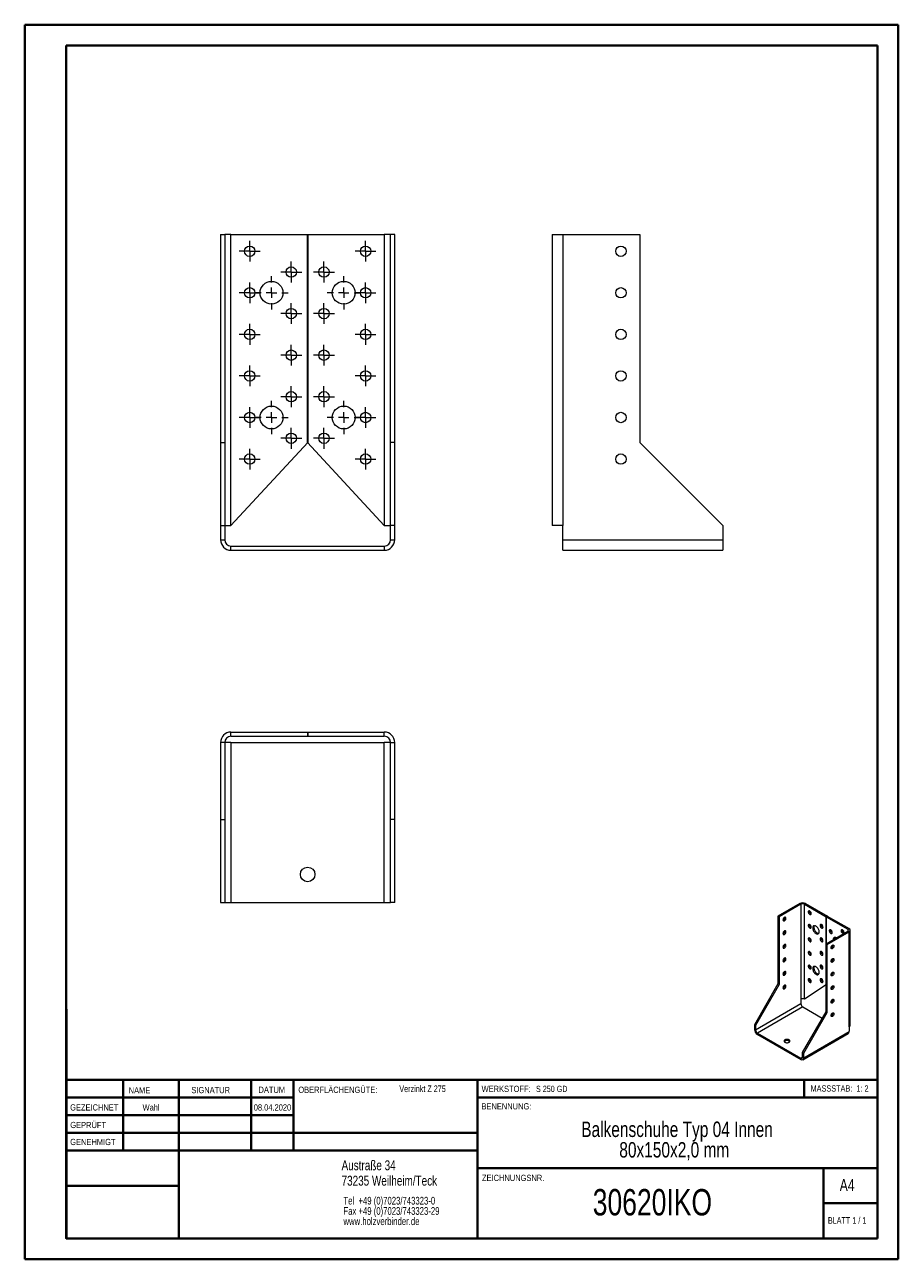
# Model space of a CAD drawing. Header units: millimetres. Extents: x 0 to 210, y 0 to 297.
import ezdxf

# ---------------------------------------------------------------- set-up
doc = ezdxf.new("R2010")
doc.units = ezdxf.units.MM
doc.styles.add('SLDTEXTSTYLE0', font='TXT', dxfattribs={"width": 0.75})
doc.styles.add('SLDTEXTSTYLE1', font='TXT', dxfattribs={"width": 0.681818})
doc.styles.add('SLDTEXTSTYLE2', font='TXT', dxfattribs={"width": 0.7})
doc.styles.add('SLDTEXTSTYLE3', font='TXT', dxfattribs={"width": 0.6875})

# ---------------------------------------------------------------- blocks, each defined once
blk = doc.blocks.new('SW_NOTE_0')
at = {"color": 0, "linetype": 'Continuous', "lineweight": 0, "char_height": 1.8521, "attachment_point": 1, "style": 'SLDTEXTSTYLE0'}
for s, insert in [('Tel  +49 (0)7023/743323-0', (0, 2.39)), ('Fax +49 (0)7023/743323-29', (0, -0.08)), ('www.holzverbinder.de', (0, -2.55))]:
    blk.add_mtext(s, dxfattribs=dict(at, insert=insert))
blk = doc.blocks.new('SW_NOTE_1')
at = {"color": 0, "linetype": 'Continuous', "lineweight": 0, "char_height": 3.7042, "attachment_point": 2, "style": 'SLDTEXTSTYLE0'}
for s, insert in [('Balkenschuhe Typ 04 Innen', (31.95, 4.77)), ('80x150x2,0 mm', (31.29, -0.16))]:
    blk.add_mtext(s, dxfattribs=dict(at, insert=insert))
blk = doc.blocks.new('SW_CENTERMARKSYMBOL_0')
at = {"color": 0, "linetype": 'Continuous', "lineweight": 0}
for p, q in [((-1.25, 0), (-2.5, 0)), ((0, 0), (-1.25, 0)), ((0, 1.25), (0, 2.5)), ((0, 0), (0, 1.25)), ((0, 0), (0, -1.25)), ((0, 0), (1.25, 0)), ((1.25, 0), (2.5, 0)), ((0, -1.25), (0, -2.5))]:
    blk.add_line(p, q, dxfattribs=at)
blk = doc.blocks.new('SW_CENTERMARKSYMBOL_1')
at = {"color": 0, "linetype": 'Continuous', "lineweight": 0}
for p, q in [((-1.25, 0), (-2.5, 0)), ((0, 0), (-1.25, 0)), ((0, 1.25), (0, 2.5)), ((0, 0), (0, 1.25)), ((0, 0), (0, -1.25)), ((0, 0), (1.25, 0)), ((1.25, 0), (2.5, 0)), ((0, -1.25), (0, -2.5))]:
    blk.add_line(p, q, dxfattribs=at)
blk = doc.blocks.new('SW_CENTERMARKSYMBOL_2')
at = {"color": 0, "linetype": 'Continuous', "lineweight": 0}
for p, q in [((-1.25, 0), (-2.5, 0)), ((0, 0), (-1.25, 0)), ((0, 1.25), (0, 2.5)), ((0, 0), (0, 1.25)), ((0, 0), (0, -1.25)), ((0, 0), (1.25, 0)), ((1.25, 0), (2.5, 0)), ((0, -1.25), (0, -2.5))]:
    blk.add_line(p, q, dxfattribs=at)
blk = doc.blocks.new('SW_CENTERMARKSYMBOL_3')
at = {"color": 0, "linetype": 'Continuous', "lineweight": 0}
for p, q in [((-1.25, 0), (-2.5, 0)), ((0, 0), (-1.25, 0)), ((0, 1.25), (0, 2.5)), ((0, 0), (0, 1.25)), ((0, 0), (0, -1.25)), ((0, 0), (1.25, 0)), ((1.25, 0), (2.5, 0)), ((0, -1.25), (0, -2.5))]:
    blk.add_line(p, q, dxfattribs=at)
blk = doc.blocks.new('SW_CENTERMARKSYMBOL_4')
at = {"color": 0, "linetype": 'Continuous', "lineweight": 0}
for p, q in [((-1.25, 0), (-2.5, 0)), ((0, 0), (-1.25, 0)), ((0, 1.25), (0, 2.5)), ((0, 0), (0, 1.25)), ((0, 0), (0, -1.25)), ((0, 0), (1.25, 0)), ((1.25, 0), (2.5, 0)), ((0, -1.25), (0, -2.5))]:
    blk.add_line(p, q, dxfattribs=at)
blk = doc.blocks.new('SW_CENTERMARKSYMBOL_5')
at = {"color": 0, "linetype": 'Continuous', "lineweight": 0}
for p, q in [((-1.25, 0), (-2.5, 0)), ((0, 0), (-1.25, 0)), ((0, 1.25), (0, 2.5)), ((0, 0), (0, 1.25)), ((0, 0), (0, -1.25)), ((0, 0), (1.25, 0)), ((1.25, 0), (2.5, 0)), ((0, -1.25), (0, -2.5))]:
    blk.add_line(p, q, dxfattribs=at)
blk = doc.blocks.new('SW_CENTERMARKSYMBOL_6')
at = {"color": 0, "linetype": 'Continuous', "lineweight": 0}
for p, q in [((-1.25, 0), (-2.5, 0)), ((0, 0), (-1.25, 0)), ((0, 1.25), (0, 2.5)), ((0, 0), (0, 1.25)), ((0, 0), (0, -1.25)), ((0, 0), (1.25, 0)), ((1.25, 0), (2.5, 0)), ((0, -1.25), (0, -2.5))]:
    blk.add_line(p, q, dxfattribs=at)
blk = doc.blocks.new('SW_CENTERMARKSYMBOL_7')
at = {"color": 0, "linetype": 'Continuous', "lineweight": 0}
for p, q in [((-1.25, 0), (-2.5, 0)), ((0, 0), (-1.25, 0)), ((0, 1.25), (0, 2.5)), ((0, 0), (0, 1.25)), ((0, 0), (0, -1.25)), ((0, 0), (1.25, 0)), ((1.25, 0), (2.5, 0)), ((0, -1.25), (0, -2.5))]:
    blk.add_line(p, q, dxfattribs=at)
blk = doc.blocks.new('SW_CENTERMARKSYMBOL_8')
at = {"color": 0, "linetype": 'Continuous', "lineweight": 0}
for p, q in [((-1.25, 0), (-2.5, 0)), ((0, 0), (-1.25, 0)), ((0, 1.25), (0, 2.5)), ((0, 0), (0, 1.25)), ((0, 0), (0, -1.25)), ((0, 0), (1.25, 0)), ((1.25, 0), (2.5, 0)), ((0, -1.25), (0, -2.5))]:
    blk.add_line(p, q, dxfattribs=at)
blk = doc.blocks.new('SW_CENTERMARKSYMBOL_9')
at = {"color": 0, "linetype": 'Continuous', "lineweight": 0}
for p, q in [((-1.25, 0), (-2.5, 0)), ((0, 0), (-1.25, 0)), ((0, 1.25), (0, 2.5)), ((0, 0), (0, 1.25)), ((0, 0), (0, -1.25)), ((0, 0), (1.25, 0)), ((1.25, 0), (2.5, 0)), ((0, -1.25), (0, -2.5))]:
    blk.add_line(p, q, dxfattribs=at)
blk = doc.blocks.new('SW_CENTERMARKSYMBOL_10')
at = {"color": 0, "linetype": 'Continuous', "lineweight": 0}
for p, q in [((-1.25, 0), (-2.5, 0)), ((0, 0), (-1.25, 0)), ((0, 1.25), (0, 2.5)), ((0, 0), (0, 1.25)), ((0, 0), (0, -1.25)), ((0, 0), (1.25, 0)), ((1.25, 0), (2.5, 0)), ((0, -1.25), (0, -2.5))]:
    blk.add_line(p, q, dxfattribs=at)
blk = doc.blocks.new('SW_CENTERMARKSYMBOL_11')
at = {"color": 0, "linetype": 'Continuous', "lineweight": 0}
for p, q in [((0, 2.5), (0, 4)), ((-2.5, 0), (-4, 0)), ((0, 0), (-1.25, 0)), ((0, 0), (0, 1.25)), ((0, 0), (0, -1.25)), ((0, 0), (1.25, 0)), ((2.5, 0), (4, 0)), ((0, -2.5), (0, -4))]:
    blk.add_line(p, q, dxfattribs=at)
blk = doc.blocks.new('SW_CENTERMARKSYMBOL_12')
at = {"color": 0, "linetype": 'Continuous', "lineweight": 0}
for p, q in [((0, 2.5), (0, 4)), ((-2.5, 0), (-4, 0)), ((0, 0), (-1.25, 0)), ((0, 0), (0, 1.25)), ((0, 0), (0, -1.25)), ((0, 0), (1.25, 0)), ((2.5, 0), (4, 0)), ((0, -2.5), (0, -4))]:
    blk.add_line(p, q, dxfattribs=at)
blk = doc.blocks.new('SW_CENTERMARKSYMBOL_13')
at = {"color": 0, "linetype": 'Continuous', "lineweight": 0}
for p, q in [((-1.25, 0), (-2.5, 0)), ((0, 0), (-1.25, 0)), ((0, 1.25), (0, 2.5)), ((0, 0), (0, 1.25)), ((0, 0), (0, -1.25)), ((0, 0), (1.25, 0)), ((1.25, 0), (2.5, 0)), ((0, -1.25), (0, -2.5))]:
    blk.add_line(p, q, dxfattribs=at)
blk = doc.blocks.new('SW_CENTERMARKSYMBOL_14')
at = {"color": 0, "linetype": 'Continuous', "lineweight": 0}
for p, q in [((-1.25, 0), (-2.5, 0)), ((0, 0), (-1.25, 0)), ((0, 1.25), (0, 2.5)), ((0, 0), (0, 1.25)), ((0, 0), (0, -1.25)), ((0, 0), (1.25, 0)), ((1.25, 0), (2.5, 0)), ((0, -1.25), (0, -2.5))]:
    blk.add_line(p, q, dxfattribs=at)
blk = doc.blocks.new('SW_CENTERMARKSYMBOL_15')
at = {"color": 0, "linetype": 'Continuous', "lineweight": 0}
for p, q in [((-1.25, 0), (-2.5, 0)), ((0, 0), (-1.25, 0)), ((0, 1.25), (0, 2.5)), ((0, 0), (0, 1.25)), ((0, 0), (0, -1.25)), ((0, 0), (1.25, 0)), ((1.25, 0), (2.5, 0)), ((0, -1.25), (0, -2.5))]:
    blk.add_line(p, q, dxfattribs=at)
blk = doc.blocks.new('SW_CENTERMARKSYMBOL_16')
at = {"color": 0, "linetype": 'Continuous', "lineweight": 0}
for p, q in [((-1.25, 0), (-2.5, 0)), ((0, 0), (-1.25, 0)), ((0, 1.25), (0, 2.5)), ((0, 0), (0, 1.25)), ((0, 0), (0, -1.25)), ((0, 0), (1.25, 0)), ((1.25, 0), (2.5, 0)), ((0, -1.25), (0, -2.5))]:
    blk.add_line(p, q, dxfattribs=at)
blk = doc.blocks.new('SW_CENTERMARKSYMBOL_17')
at = {"color": 0, "linetype": 'Continuous', "lineweight": 0}
for p, q in [((-1.25, 0), (-2.5, 0)), ((0, 0), (-1.25, 0)), ((0, 1.25), (0, 2.5)), ((0, 0), (0, 1.25)), ((0, 0), (0, -1.25)), ((0, 0), (1.25, 0)), ((1.25, 0), (2.5, 0)), ((0, -1.25), (0, -2.5))]:
    blk.add_line(p, q, dxfattribs=at)
blk = doc.blocks.new('SW_CENTERMARKSYMBOL_18')
at = {"color": 0, "linetype": 'Continuous', "lineweight": 0}
for p, q in [((-1.25, 0), (-2.5, 0)), ((0, 0), (-1.25, 0)), ((0, 1.25), (0, 2.5)), ((0, 0), (0, 1.25)), ((0, 0), (0, -1.25)), ((0, 0), (1.25, 0)), ((1.25, 0), (2.5, 0)), ((0, -1.25), (0, -2.5))]:
    blk.add_line(p, q, dxfattribs=at)
blk = doc.blocks.new('SW_CENTERMARKSYMBOL_19')
at = {"color": 0, "linetype": 'Continuous', "lineweight": 0}
for p, q in [((-1.25, 0), (-2.5, 0)), ((0, 0), (-1.25, 0)), ((0, 1.25), (0, 2.5)), ((0, 0), (0, 1.25)), ((0, 0), (0, -1.25)), ((0, 0), (1.25, 0)), ((1.25, 0), (2.5, 0)), ((0, -1.25), (0, -2.5))]:
    blk.add_line(p, q, dxfattribs=at)
blk = doc.blocks.new('SW_CENTERMARKSYMBOL_20')
at = {"color": 0, "linetype": 'Continuous', "lineweight": 0}
for p, q in [((-1.25, 0), (-2.5, 0)), ((0, 0), (-1.25, 0)), ((0, 1.25), (0, 2.5)), ((0, 0), (0, 1.25)), ((0, 0), (0, -1.25)), ((0, 0), (1.25, 0)), ((1.25, 0), (2.5, 0)), ((0, -1.25), (0, -2.5))]:
    blk.add_line(p, q, dxfattribs=at)
blk = doc.blocks.new('SW_CENTERMARKSYMBOL_21')
at = {"color": 0, "linetype": 'Continuous', "lineweight": 0}
for p, q in [((-1.25, 0), (-2.5, 0)), ((0, 0), (-1.25, 0)), ((0, 1.25), (0, 2.5)), ((0, 0), (0, 1.25)), ((0, 0), (0, -1.25)), ((0, 0), (1.25, 0)), ((1.25, 0), (2.5, 0)), ((0, -1.25), (0, -2.5))]:
    blk.add_line(p, q, dxfattribs=at)
blk = doc.blocks.new('SW_CENTERMARKSYMBOL_22')
at = {"color": 0, "linetype": 'Continuous', "lineweight": 0}
for p, q in [((-1.25, 0), (-2.5, 0)), ((0, 0), (-1.25, 0)), ((0, 1.25), (0, 2.5)), ((0, 0), (0, 1.25)), ((0, 0), (0, -1.25)), ((0, 0), (1.25, 0)), ((1.25, 0), (2.5, 0)), ((0, -1.25), (0, -2.5))]:
    blk.add_line(p, q, dxfattribs=at)
blk = doc.blocks.new('SW_CENTERMARKSYMBOL_23')
at = {"color": 0, "linetype": 'Continuous', "lineweight": 0}
for p, q in [((-1.25, 0), (-2.5, 0)), ((0, 0), (-1.25, 0)), ((0, 1.25), (0, 2.5)), ((0, 0), (0, 1.25)), ((0, 0), (0, -1.25)), ((0, 0), (1.25, 0)), ((1.25, 0), (2.5, 0)), ((0, -1.25), (0, -2.5))]:
    blk.add_line(p, q, dxfattribs=at)
blk = doc.blocks.new('SW_CENTERMARKSYMBOL_24')
at = {"color": 0, "linetype": 'Continuous', "lineweight": 0}
for p, q in [((0, 2.5), (0, 4)), ((-2.5, 0), (-4, 0)), ((0, 0), (-1.25, 0)), ((0, 0), (0, 1.25)), ((0, 0), (0, -1.25)), ((0, 0), (1.25, 0)), ((2.5, 0), (4, 0)), ((0, -2.5), (0, -4))]:
    blk.add_line(p, q, dxfattribs=at)
blk = doc.blocks.new('SW_CENTERMARKSYMBOL_25')
at = {"color": 0, "linetype": 'Continuous', "lineweight": 0}
for p, q in [((0, 2.5), (0, 4)), ((-2.5, 0), (-4, 0)), ((0, 0), (-1.25, 0)), ((0, 0), (0, 1.25)), ((0, 0), (0, -1.25)), ((0, 0), (1.25, 0)), ((2.5, 0), (4, 0)), ((0, -2.5), (0, -4))]:
    blk.add_line(p, q, dxfattribs=at)

msp = doc.modelspace()

# ---------------------------------------------------------------- linework, layer by layer
at = {"color": 7, "linetype": 'Continuous', "lineweight": 40}
for p, q in [((0.08, 0.21), (0.08, 297.21)), ((0.08, 297.21), (210.08, 297.21)), ((210.08, 0.21), (210.08, 297.21)), ((210.08, 292.21), (210.08, 297.21)), ((10.08, 292.21), (205.08, 292.21)), ((10.08, 5.21), (10.08, 292.21)), ((205.08, 5.21), (205.08, 292.21)), ((10.11, 60.37), (10.11, 5.12)), ((205.08, 43.37), (10.11, 43.37)), ((23.71, 43.37), (23.71, 26.37)), ((37.1, 43.37), (37.1, 5.12)), ((54.51, 43.37), (54.51, 26.37)), ((64.71, 26.37), (64.71, 43.37)), ((108.91, 43.37), (108.91, 5.12)), ((187.47, 39.12), (187.47, 43.37)), ((64.71, 39.1), (10.11, 39.1)), ((205.08, 39.12), (108.91, 39.12)), ((64.71, 34.87), (10.11, 34.87)), ((108.91, 30.62), (10.11, 30.62)), ((108.91, 26.37), (10.11, 26.37)), ((108.91, 22.12), (205.08, 22.12)), ((192.08, 5.21), (192.08, 22.21)), ((37.1, 17.87), (10.11, 17.87)), ((10.11, 13.71), (10.08, 13.71)), ((205.08, 13.71), (192.08, 13.71)), ((10.11, 9.46), (10.08, 9.46)), ((10.08, 5.21), (205.08, 5.21)), ((205.08, 5.21), (180.99, 5.21)), ((0.08, 0.21), (210.08, 0.21))]:
    msp.add_line(p, q, dxfattribs=at)
at = {"color": 7, "linetype": 'Continuous', "lineweight": 15}
for p, q in [((47.16, 246.72), (48.16, 246.72)), ((47.16, 246.72), (47.16, 196.72)), ((48.16, 246.72), (48.16, 196.72)), ((49.66, 246.72), (48.16, 246.72)), ((49.66, 176.72), (49.66, 246.72)), ((49.66, 246.72), (68.16, 246.72)), ((68.02, 196.72), (68.02, 246.72)), ((68.02, 246.72), (86.52, 246.72)), ((68.16, 246.72), (68.16, 196.72)), ((88.02, 246.72), (86.52, 246.72)), ((86.52, 246.72), (86.52, 176.72)), ((89.02, 246.72), (88.02, 246.72)), ((88.02, 196.72), (88.02, 246.72)), ((89.02, 196.72), (89.02, 246.72)), ((126.91, 246.72), (126.91, 176.72)), ((126.91, 246.72), (129.41, 246.72)), ((129.41, 246.72), (129.41, 176.72)), ((129.41, 246.72), (147.91, 246.72)), ((147.91, 246.72), (147.91, 196.72)), ((47.16, 196.72), (48.16, 196.72)), ((47.16, 196.72), (47.16, 176.72)), ((48.16, 196.72), (48.16, 176.72)), ((68.16, 196.72), (49.66, 176.72)), ((86.52, 176.72), (68.02, 196.72)), ((88.02, 176.72), (88.02, 196.72)), ((89.02, 196.72), (88.02, 196.72)), ((89.02, 176.72), (89.02, 196.72)), ((147.91, 196.72), (167.91, 176.72)), ((47.16, 176.72), (48.16, 176.72)), ((47.16, 176.72), (47.16, 173.29)), ((48.16, 176.72), (48.16, 173.29)), ((48.16, 176.72), (49.66, 176.72)), ((86.52, 176.72), (88.02, 176.72)), ((89.02, 176.72), (88.02, 176.72)), ((88.02, 173.29), (88.02, 176.72)), ((89.02, 173.29), (89.02, 176.72)), ((129.41, 176.72), (126.91, 176.72)), ((129.41, 173.29), (129.41, 176.72)), ((167.91, 176.72), (167.91, 173.29)), ((47.16, 173.29), (48.16, 173.29)), ((88.02, 173.29), (89.02, 173.29)), ((129.41, 173.29), (167.91, 173.29)), ((129.41, 170.79), (129.41, 173.29)), ((167.91, 173.29), (167.91, 170.79)), ((49.66, 170.79), (49.66, 171.79)), ((49.66, 171.79), (86.52, 171.79)), ((49.66, 170.79), (86.52, 170.79)), ((86.52, 171.79), (86.52, 170.79)), ((129.41, 170.79), (167.91, 170.79)), ((49.66, 126.05), (49.66, 127.05)), ((49.66, 127.05), (68.16, 127.05)), ((49.66, 126.05), (68.16, 126.05)), ((68.02, 127.05), (68.02, 126.05)), ((68.02, 127.05), (86.52, 127.05)), ((68.02, 126.05), (86.52, 126.05)), ((68.16, 127.05), (68.16, 126.05)), ((86.52, 126.05), (86.52, 127.05)), ((48.16, 124.55), (47.16, 124.55)), ((47.16, 124.55), (47.16, 106.05)), ((48.16, 124.55), (48.16, 106.05)), ((49.66, 124.55), (48.16, 124.55)), ((49.66, 124.55), (49.66, 86.05)), ((49.66, 124.55), (86.52, 124.55)), ((86.52, 86.05), (86.52, 124.55)), ((88.02, 124.55), (86.52, 124.55)), ((88.02, 124.55), (89.02, 124.55)), ((88.02, 106.05), (88.02, 124.55)), ((89.02, 106.05), (89.02, 124.55)), ((47.16, 106.05), (48.16, 106.05)), ((47.16, 106.05), (47.16, 86.05)), ((48.16, 106.05), (48.16, 86.05)), ((89.02, 106.05), (88.02, 106.05)), ((88.02, 86.05), (88.02, 106.05)), ((89.02, 86.05), (89.02, 106.05)), ((47.16, 86.05), (48.16, 86.05)), ((48.16, 86.05), (49.66, 86.05)), ((49.66, 86.05), (86.52, 86.05)), ((86.52, 86.05), (88.02, 86.05)), ((89.02, 86.05), (88.02, 86.05)), ((186.39, 85.8), (181.16, 82.78)), ((186.67, 85.64), (181.44, 82.62)), ((186.67, 85.64), (186.39, 85.8)), ((186.67, 85.64), (186.67, 62.77)), ((187.52, 85.64), (187.8, 85.8)), ((187.52, 62.77), (187.52, 85.64)), ((187.52, 85.64), (192.75, 82.62)), ((187.8, 85.8), (193.04, 82.78)), ((189.08, 83.35), (189.14, 83.32)), ((181.16, 82.78), (181.44, 82.62)), ((181.16, 82.78), (181.16, 66.45)), ((181.44, 82.62), (181.44, 66.29)), ((193, 82.8), (192.71, 82.64)), ((192.71, 76.11), (192.71, 82.64)), ((192.71, 82.64), (197.95, 79.62)), ((193.04, 82.78), (192.75, 82.62)), ((192.75, 82.62), (192.75, 76.13)), ((193, 82.8), (198.23, 79.78)), ((189.08, 80.09), (189.14, 80.05)), ((191.9, 80.09), (191.97, 80.06)), ((192.71, 76.11), (197.95, 79.13)), ((193, 75.95), (198.23, 78.97)), ((197.95, 79.62), (198.23, 79.78)), ((197.95, 79.62), (197.95, 79.13)), ((197.95, 79.13), (198.23, 78.97)), ((198.23, 56.1), (198.23, 78.97)), ((198.52, 56.51), (198.52, 79.37)), ((189.08, 76.82), (189.14, 76.79)), ((191.9, 76.82), (191.97, 76.79)), ((193, 75.95), (192.71, 76.11)), ((192.71, 59.78), (192.71, 76.11)), ((193, 59.61), (193, 75.95)), ((189.08, 73.55), (189.14, 73.52)), ((191.9, 73.55), (191.97, 73.52)), ((189.08, 70.29), (189.14, 70.26)), ((191.9, 70.29), (191.97, 70.26)), ((181.16, 66.45), (175.5, 56.65)), ((181.44, 66.29), (175.78, 56.49)), ((181.16, 66.45), (181.44, 66.29)), ((192.71, 66.26), (187.52, 62.77)), ((192.71, 66.23), (187.8, 62.94)), ((189.08, 67.02), (189.14, 66.99)), ((191.9, 67.02), (191.97, 66.99)), ((186.67, 62.77), (186.67, 61.65)), ((187.8, 62.94), (187.52, 62.77)), ((186.67, 61.65), (175.78, 55.37)), ((187.1, 60.92), (176.21, 54.63)), ((187.06, 49.98), (192.71, 59.78)), ((187.1, 60.92), (191.8, 58.2)), ((187.34, 49.82), (193, 59.61)), ((193, 59.61), (192.71, 59.78)), ((175.5, 56.65), (175.78, 56.49)), ((175.5, 56.65), (175.5, 55.53)), ((175.78, 56.49), (175.78, 55.37)), ((175.5, 55.53), (175.78, 55.37)), ((176.21, 54.31), (176.21, 54.63)), ((176.21, 54.63), (186.63, 48.62)), ((176.21, 54.31), (186.63, 48.29)), ((187.13, 48.24), (198.02, 54.53)), ((187.34, 48.7), (198.23, 54.98)), ((198.23, 56.1), (198.23, 54.98)), ((186.63, 48.62), (187.06, 48.86)), ((186.63, 48.62), (186.63, 48.29)), ((187.34, 49.82), (187.06, 49.98)), ((187.06, 48.86), (187.06, 49.98)), ((187.06, 48.86), (187.34, 48.7)), ((187.34, 48.7), (187.34, 49.82))]:
    msp.add_line(p, q, dxfattribs=at)
at = {"color": 7, "linetype": 'Continuous', "lineweight": 0}
for p, q in [((64.71, 39.12), (10.11, 39.12)), ((23.71, 5.21), (23.71, 5.12)), ((54.51, 5.21), (54.51, 5.12))]:
    msp.add_line(p, q, dxfattribs=at)
at = {"color": 7, "linetype": 'Continuous', "lineweight": 15, "flags": 128}
for points in [[(188.79, 83.19), (188.88, 83.15), (188.95, 83.14), (189.02, 83.15), (189.08, 83.19), (189.12, 83.25), (189.14, 83.32), (189.15, 83.42), (189.13, 83.52), (189.1, 83.62), (189.05, 83.73), (188.99, 83.83), (188.91, 83.91), (188.83, 83.98), (188.75, 84.03), (188.67, 84.05), (188.6, 84.05), (188.54, 84.03), (188.49, 83.98), (188.45, 83.91), (188.44, 83.82), (188.45, 83.73), (188.47, 83.62), (188.51, 83.52), (188.57, 83.42), (188.63, 83.32), (188.71, 83.25), (188.79, 83.19)], [(182.36, 81.84), (182.37, 81.75), (182.4, 81.68), (182.44, 81.63), (182.5, 81.6), (182.57, 81.59), (182.65, 81.61), (182.73, 81.65), (182.81, 81.71), (182.89, 81.79), (182.96, 81.89), (183.01, 81.99), (183.04, 82.1), (183.06, 82.2), (183.06, 82.3), (183.04, 82.38), (183.01, 82.44), (182.96, 82.48), (182.89, 82.5), (182.81, 82.5), (182.73, 82.46), (182.65, 82.41), (182.57, 82.34), (182.5, 82.25), (182.44, 82.15), (182.4, 82.05), (182.37, 81.94), (182.36, 81.84)], [(188.79, 79.92), (188.88, 79.89), (188.95, 79.87), (189.02, 79.89), (189.08, 79.92), (189.12, 79.98), (189.14, 80.06), (189.15, 80.15), (189.13, 80.25), (189.1, 80.36), (189.05, 80.46), (188.99, 80.56), (188.91, 80.64), (188.83, 80.71), (188.75, 80.76), (188.67, 80.78), (188.6, 80.78), (188.54, 80.76), (188.49, 80.71), (188.45, 80.64), (188.44, 80.56), (188.45, 80.46), (188.47, 80.36), (188.51, 80.25), (188.57, 80.15), (188.63, 80.06), (188.71, 79.98), (188.79, 79.92)], [(190.28, 78.58), (190.4, 78.52), (190.52, 78.48), (190.63, 78.47), (190.74, 78.48), (190.83, 78.52), (190.91, 78.58), (190.97, 78.67), (191.02, 78.77), (191.05, 78.89), (191.06, 79.02), (191.05, 79.17), (191.02, 79.32), (190.97, 79.48), (190.91, 79.64), (190.83, 79.79), (190.74, 79.94), (190.63, 80.07), (190.52, 80.19), (190.4, 80.29), (190.28, 80.37), (190.16, 80.43), (190.04, 80.47), (189.93, 80.48), (189.82, 80.46), (189.73, 80.43), (189.65, 80.36), (189.59, 80.28), (189.54, 80.18), (189.51, 80.06), (189.5, 79.92), (189.51, 79.78), (189.54, 79.62), (189.59, 79.47), (189.65, 79.31), (189.73, 79.16), (189.82, 79.01), (189.93, 78.88), (190.04, 78.76), (190.16, 78.66), (190.28, 78.58)], [(189.89, 80.48), (189.87, 80.44), (189.82, 80.34), (189.79, 80.22), (189.78, 80.09), (189.79, 79.94), (189.82, 79.79), (189.87, 79.63), (189.93, 79.47), (190.01, 79.32), (190.1, 79.17), (190.21, 79.04), (190.32, 78.92), (190.44, 78.82), (190.56, 78.74)], [(191.62, 79.92), (191.7, 79.89), (191.78, 79.87), (191.85, 79.89), (191.91, 79.92), (191.95, 79.98), (191.97, 80.06), (191.97, 80.15), (191.96, 80.25), (191.93, 80.36), (191.88, 80.46), (191.82, 80.56), (191.74, 80.64), (191.66, 80.71), (191.58, 80.76), (191.5, 80.78), (191.43, 80.78), (191.36, 80.76), (191.32, 80.71), (191.28, 80.64), (191.27, 80.56), (191.27, 80.46), (191.3, 80.36), (191.34, 80.25), (191.39, 80.15), (191.46, 80.06), (191.54, 79.98), (191.62, 79.92)], [(182.36, 78.58), (182.37, 78.49), (182.4, 78.41), (182.44, 78.36), (182.5, 78.33), (182.57, 78.32), (182.65, 78.34), (182.73, 78.38), (182.81, 78.45), (182.89, 78.53), (182.96, 78.62), (183.01, 78.73), (183.04, 78.83), (183.06, 78.93), (183.06, 79.03), (183.04, 79.11), (183.01, 79.17), (182.96, 79.22), (182.89, 79.23), (182.81, 79.23), (182.73, 79.2), (182.65, 79.15), (182.57, 79.07), (182.5, 78.98), (182.44, 78.89), (182.4, 78.78), (182.37, 78.67), (182.36, 78.58)], [(188.79, 76.66), (188.88, 76.62), (188.95, 76.61), (189.02, 76.62), (189.08, 76.66), (189.12, 76.72), (189.14, 76.79), (189.15, 76.88), (189.13, 76.99), (189.1, 77.09), (189.05, 77.2), (188.99, 77.29), (188.91, 77.38), (188.83, 77.45), (188.75, 77.49), (188.67, 77.52), (188.6, 77.52), (188.54, 77.49), (188.49, 77.45), (188.45, 77.38), (188.44, 77.29), (188.45, 77.19), (188.47, 77.09), (188.51, 76.98), (188.57, 76.88), (188.63, 76.79), (188.71, 76.71), (188.79, 76.66)], [(191.62, 76.66), (191.7, 76.62), (191.78, 76.61), (191.85, 76.62), (191.91, 76.66), (191.95, 76.72), (191.97, 76.79), (191.97, 76.88), (191.96, 76.99), (191.93, 77.09), (191.88, 77.2), (191.82, 77.29), (191.74, 77.38), (191.66, 77.45), (191.58, 77.49), (191.5, 77.52), (191.43, 77.52), (191.36, 77.49), (191.32, 77.45), (191.28, 77.38), (191.27, 77.29), (191.27, 77.19), (191.3, 77.09), (191.34, 76.98), (191.39, 76.88), (191.46, 76.79), (191.54, 76.71), (191.62, 76.66)], [(193.84, 79.46), (193.76, 79.49), (193.69, 79.5), (193.62, 79.49), (193.56, 79.46), (193.52, 79.4), (193.5, 79.32), (193.49, 79.23), (193.51, 79.13), (193.54, 79.02), (193.59, 78.92), (193.65, 78.82), (193.72, 78.73), (193.8, 78.67), (193.89, 78.62), (193.97, 78.59), (194.04, 78.59), (194.1, 78.62), (194.15, 78.67), (194.18, 78.73), (194.2, 78.82), (194.19, 78.92), (194.17, 79.02), (194.13, 79.13), (194.07, 79.23), (194, 79.32), (193.93, 79.4), (193.84, 79.46)], [(195.19, 77.54), (195.07, 77.6), (194.95, 77.63), (194.84, 77.64), (194.73, 77.63), (194.64, 77.59), (194.56, 77.53), (194.5, 77.45), (194.45, 77.34), (194.42, 77.22), (194.41, 77.09)], [(196.67, 79.46), (196.59, 79.49), (196.51, 79.5), (196.45, 79.49), (196.39, 79.46), (196.35, 79.4), (196.32, 79.32), (196.32, 79.23), (196.33, 79.13), (196.37, 79.02), (196.42, 78.92), (196.48, 78.82), (196.55, 78.73), (196.63, 78.67), (196.71, 78.62), (196.79, 78.59), (196.87, 78.59), (196.93, 78.62), (196.98, 78.67), (197.01, 78.74), (197.03, 78.82), (197.02, 78.92), (197, 79.02), (196.96, 79.13), (196.9, 79.23), (196.83, 79.32), (196.75, 79.4), (196.67, 79.46)], [(182.36, 75.31), (182.37, 75.22), (182.4, 75.15), (182.44, 75.09), (182.5, 75.06), (182.57, 75.06), (182.65, 75.08), (182.73, 75.12), (182.81, 75.18), (182.89, 75.26), (182.96, 75.36), (183.01, 75.46), (183.04, 75.57), (183.06, 75.67), (183.06, 75.76), (183.04, 75.84), (183.01, 75.91), (182.96, 75.95), (182.89, 75.97), (182.81, 75.96), (182.73, 75.93), (182.65, 75.88), (182.57, 75.81), (182.5, 75.72), (182.44, 75.62), (182.4, 75.51), (182.37, 75.41), (182.36, 75.31)], [(188.79, 73.39), (188.88, 73.35), (188.95, 73.34), (189.02, 73.35), (189.08, 73.39), (189.12, 73.45), (189.14, 73.53), (189.15, 73.62), (189.13, 73.72), (189.1, 73.83), (189.05, 73.93), (188.99, 74.03), (188.91, 74.11), (188.83, 74.18), (188.75, 74.23), (188.67, 74.25), (188.6, 74.25), (188.54, 74.23), (188.49, 74.18), (188.45, 74.11), (188.44, 74.03), (188.45, 73.93), (188.47, 73.82), (188.51, 73.72), (188.57, 73.62), (188.63, 73.52), (188.71, 73.45), (188.79, 73.39)], [(191.62, 73.39), (191.7, 73.35), (191.78, 73.34), (191.85, 73.35), (191.91, 73.39), (191.95, 73.45), (191.97, 73.53), (191.97, 73.62), (191.96, 73.72), (191.93, 73.83), (191.88, 73.93), (191.82, 74.03), (191.74, 74.11), (191.66, 74.18), (191.58, 74.23), (191.5, 74.25), (191.43, 74.25), (191.36, 74.23), (191.32, 74.18), (191.28, 74.11), (191.27, 74.03), (191.27, 73.93), (191.3, 73.82), (191.34, 73.72), (191.39, 73.62), (191.46, 73.53), (191.54, 73.45), (191.62, 73.39)], [(193.92, 75.17), (193.92, 75.27), (193.95, 75.37), (194, 75.48), (194.06, 75.58), (194.13, 75.67), (194.21, 75.74), (194.29, 75.79), (194.37, 75.82), (194.45, 75.83), (194.51, 75.81), (194.56, 75.77), (194.6, 75.71), (194.62, 75.62), (194.62, 75.53), (194.6, 75.43), (194.56, 75.32), (194.51, 75.22), (194.45, 75.12), (194.37, 75.04), (194.29, 74.98), (194.21, 74.94), (194.13, 74.92), (194.06, 74.92), (194, 74.96), (193.95, 75.01), (193.92, 75.08), (193.92, 75.17)], [(193.94, 75.33), (193.97, 75.33), (194.04, 75.33), (194.1, 75.35), (194.15, 75.4), (194.18, 75.47), (194.2, 75.55), (194.19, 75.65), (194.18, 75.72)], [(182.36, 72.04), (182.37, 71.95), (182.4, 71.88), (182.44, 71.83), (182.5, 71.8), (182.57, 71.79), (182.65, 71.81), (182.73, 71.85), (182.81, 71.91), (182.89, 72), (182.96, 72.09), (183.01, 72.19), (183.04, 72.3), (183.06, 72.4), (183.06, 72.5), (183.04, 72.58), (183.01, 72.64), (182.96, 72.68), (182.89, 72.7), (182.81, 72.7), (182.73, 72.67), (182.65, 72.61), (182.57, 72.54), (182.5, 72.45), (182.44, 72.35), (182.4, 72.25), (182.37, 72.14), (182.36, 72.04)], [(193.92, 71.9), (193.92, 72), (193.95, 72.11), (194, 72.21), (194.06, 72.31), (194.13, 72.4), (194.21, 72.47), (194.29, 72.53), (194.37, 72.56), (194.45, 72.56), (194.51, 72.54), (194.56, 72.5), (194.6, 72.44), (194.62, 72.36), (194.62, 72.26), (194.6, 72.16), (194.56, 72.05), (194.51, 71.95), (194.45, 71.86), (194.37, 71.78), (194.29, 71.71), (194.21, 71.67), (194.13, 71.65), (194.06, 71.66), (194, 71.69), (193.95, 71.74), (193.92, 71.82), (193.92, 71.9)], [(193.94, 72.07), (193.97, 72.06), (194.04, 72.06), (194.1, 72.09), (194.15, 72.13), (194.18, 72.2), (194.2, 72.29), (194.19, 72.39), (194.18, 72.45)], [(182.36, 68.78), (182.37, 68.69), (182.4, 68.62), (182.44, 68.56), (182.5, 68.53), (182.57, 68.53), (182.65, 68.54), (182.73, 68.59), (182.81, 68.65), (182.89, 68.73), (182.96, 68.82), (183.01, 68.93), (183.04, 69.03), (183.06, 69.14), (183.06, 69.23), (183.04, 69.31), (183.01, 69.38), (182.96, 69.42), (182.89, 69.44), (182.81, 69.43), (182.73, 69.4), (182.65, 69.35), (182.57, 69.27), (182.5, 69.19), (182.44, 69.09), (182.4, 68.98), (182.37, 68.88), (182.36, 68.78)], [(188.79, 70.12), (188.88, 70.09), (188.95, 70.08), (189.02, 70.09), (189.08, 70.12), (189.12, 70.18), (189.14, 70.26), (189.15, 70.35), (189.13, 70.45), (189.1, 70.56), (189.05, 70.66), (188.99, 70.76), (188.91, 70.85), (188.83, 70.91), (188.75, 70.96), (188.67, 70.99), (188.6, 70.99), (188.54, 70.96), (188.49, 70.91), (188.45, 70.84), (188.44, 70.76), (188.45, 70.66), (188.47, 70.56), (188.51, 70.45), (188.57, 70.35), (188.63, 70.26), (188.71, 70.18), (188.79, 70.12)], [(190.28, 68.78), (190.4, 68.72), (190.52, 68.68), (190.63, 68.67), (190.74, 68.68), (190.83, 68.72), (190.91, 68.78), (190.97, 68.87), (191.02, 68.97), (191.05, 69.09), (191.06, 69.23), (191.05, 69.37), (191.02, 69.53), (190.97, 69.68), (190.91, 69.84), (190.83, 69.99), (190.74, 70.14), (190.63, 70.27), (190.52, 70.39), (190.4, 70.49), (190.28, 70.57), (190.16, 70.63), (190.04, 70.67), (189.93, 70.68), (189.82, 70.67), (189.73, 70.63), (189.65, 70.57), (189.59, 70.48), (189.54, 70.38), (189.51, 70.26), (189.5, 70.12), (189.51, 69.98), (189.54, 69.82), (189.59, 69.67), (189.65, 69.51), (189.73, 69.36), (189.82, 69.21), (189.93, 69.08), (190.04, 68.96), (190.16, 68.86), (190.28, 68.78)], [(189.89, 70.68), (189.87, 70.65), (189.82, 70.54), (189.79, 70.42), (189.78, 70.29), (189.79, 70.14), (189.82, 69.99), (189.87, 69.83), (189.93, 69.67), (190.01, 69.52), (190.1, 69.38), (190.21, 69.24), (190.32, 69.12), (190.44, 69.02), (190.56, 68.94)], [(191.62, 70.12), (191.7, 70.09), (191.78, 70.08), (191.85, 70.09), (191.91, 70.12), (191.95, 70.18), (191.97, 70.26), (191.97, 70.35), (191.96, 70.45), (191.93, 70.56), (191.88, 70.66), (191.82, 70.76), (191.74, 70.85), (191.66, 70.91), (191.58, 70.96), (191.5, 70.99), (191.43, 70.99), (191.36, 70.96), (191.32, 70.91), (191.28, 70.84), (191.27, 70.76), (191.27, 70.66), (191.3, 70.56), (191.34, 70.45), (191.39, 70.35), (191.46, 70.26), (191.54, 70.18), (191.62, 70.12)], [(193.92, 68.64), (193.92, 68.74), (193.95, 68.84), (194, 68.95), (194.06, 69.05), (194.13, 69.14), (194.21, 69.21), (194.29, 69.26), (194.37, 69.29), (194.45, 69.3), (194.51, 69.28), (194.56, 69.24), (194.6, 69.17), (194.62, 69.09), (194.62, 69), (194.6, 68.89), (194.56, 68.79), (194.51, 68.68), (194.45, 68.59), (194.37, 68.51), (194.29, 68.45), (194.21, 68.4), (194.13, 68.39), (194.06, 68.39), (194, 68.42), (193.95, 68.48), (193.92, 68.55), (193.92, 68.64)], [(193.94, 68.8), (193.97, 68.8), (194.04, 68.8), (194.1, 68.82), (194.15, 68.87), (194.18, 68.94), (194.2, 69.02), (194.19, 69.12), (194.18, 69.19)], [(182.36, 65.51), (182.37, 65.42), (182.4, 65.35), (182.44, 65.3), (182.5, 65.27), (182.57, 65.26), (182.65, 65.28), (182.73, 65.32), (182.81, 65.38), (182.89, 65.46), (182.96, 65.56), (183.01, 65.66), (183.04, 65.77), (183.06, 65.87), (183.06, 65.96), (183.04, 66.05), (183.01, 66.11), (182.96, 66.15), (182.89, 66.17), (182.81, 66.16), (182.73, 66.13), (182.65, 66.08), (182.57, 66.01), (182.5, 65.92), (182.44, 65.82), (182.4, 65.72), (182.37, 65.61), (182.36, 65.51)], [(188.79, 66.86), (188.88, 66.82), (188.95, 66.81), (189.02, 66.82), (189.08, 66.86), (189.12, 66.92), (189.14, 66.99), (189.15, 67.09), (189.13, 67.19), (189.1, 67.29), (189.05, 67.4), (188.99, 67.49), (188.91, 67.58), (188.83, 67.65), (188.75, 67.69), (188.67, 67.72), (188.6, 67.72), (188.54, 67.69), (188.49, 67.65), (188.45, 67.58), (188.44, 67.49), (188.45, 67.4), (188.47, 67.29), (188.51, 67.19), (188.57, 67.08), (188.63, 66.99), (188.71, 66.92), (188.79, 66.86)], [(191.62, 66.86), (191.7, 66.82), (191.78, 66.81), (191.85, 66.82), (191.91, 66.86), (191.95, 66.92), (191.97, 66.99), (191.97, 67.09), (191.96, 67.19), (191.93, 67.29), (191.88, 67.4), (191.82, 67.5), (191.74, 67.58), (191.66, 67.65), (191.58, 67.7), (191.5, 67.72), (191.43, 67.72), (191.36, 67.69), (191.32, 67.65), (191.28, 67.58), (191.27, 67.49), (191.27, 67.4), (191.3, 67.29), (191.34, 67.19), (191.39, 67.08), (191.46, 66.99), (191.54, 66.92), (191.62, 66.86)], [(193.92, 65.37), (193.92, 65.47), (193.95, 65.58), (194, 65.68), (194.06, 65.78), (194.13, 65.87), (194.21, 65.94), (194.29, 65.99), (194.37, 66.03), (194.45, 66.03), (194.51, 66.01), (194.56, 65.97), (194.6, 65.91), (194.62, 65.83), (194.62, 65.73), (194.6, 65.63), (194.56, 65.52), (194.51, 65.42), (194.45, 65.32), (194.37, 65.24), (194.29, 65.18), (194.21, 65.14), (194.13, 65.12), (194.06, 65.13), (194, 65.16), (193.95, 65.21), (193.92, 65.28), (193.92, 65.37)], [(193.94, 65.53), (193.97, 65.53), (194.04, 65.53), (194.1, 65.55), (194.15, 65.6), (194.18, 65.67), (194.2, 65.76), (194.19, 65.85), (194.18, 65.92)], [(193.92, 62.11), (193.92, 62.2), (193.95, 62.31), (194, 62.42), (194.06, 62.51), (194.13, 62.6), (194.21, 62.68), (194.29, 62.73), (194.37, 62.76), (194.45, 62.76), (194.51, 62.75), (194.56, 62.7), (194.6, 62.64), (194.62, 62.56), (194.62, 62.46), (194.6, 62.36), (194.56, 62.26), (194.51, 62.15), (194.45, 62.06), (194.37, 61.98), (194.29, 61.91), (194.21, 61.87), (194.13, 61.85), (194.06, 61.86), (194, 61.89), (193.95, 61.94), (193.92, 62.02), (193.92, 62.11)], [(193.92, 58.84), (193.92, 58.94), (193.95, 59.04), (194, 59.15), (194.06, 59.25), (194.13, 59.34), (194.21, 59.41), (194.29, 59.46), (194.37, 59.49), (194.45, 59.5), (194.51, 59.48), (194.56, 59.44), (194.6, 59.37), (194.62, 59.29), (194.62, 59.2), (194.6, 59.1), (194.56, 58.99), (194.51, 58.89), (194.45, 58.79), (194.37, 58.71), (194.29, 58.65), (194.21, 58.61), (194.13, 58.59), (194.06, 58.59), (194, 58.62), (193.95, 58.68), (193.92, 58.75), (193.92, 58.84)], [(182.83, 52.44), (182.94, 52.39), (183.06, 52.35), (183.19, 52.33), (183.33, 52.32), (183.47, 52.33), (183.6, 52.35), (183.72, 52.39), (183.82, 52.44), (183.91, 52.5), (183.98, 52.57), (184.02, 52.65), (184.03, 52.73), (184.02, 52.81), (183.98, 52.88), (183.91, 52.95), (183.82, 53.01), (183.72, 53.06), (183.6, 53.1), (183.47, 53.12), (183.33, 53.13), (183.19, 53.12), (183.06, 53.1), (182.94, 53.06), (182.83, 53.01), (182.75, 52.95), (182.68, 52.88), (182.64, 52.81), (182.63, 52.73), (182.64, 52.65), (182.68, 52.57), (182.75, 52.5), (182.83, 52.44)]]:
    msp.add_lwpolyline(points, dxfattribs=at)
at = {"color": 7, "linetype": 'Continuous', "lineweight": 15}
for centre, radius in [((54.16, 242.72), 1.25), ((82.02, 242.72), 1.25), ((143.41, 242.72), 1.25), ((64.16, 237.72), 1.25), ((72.02, 237.72), 1.25), ((59.41, 232.72), 2.75), ((76.77, 232.72), 2.75), ((54.16, 232.72), 1.25), ((82.02, 232.72), 1.25), ((143.41, 232.72), 1.25), ((64.16, 227.72), 1.25), ((72.02, 227.72), 1.25), ((54.16, 222.72), 1.25), ((82.02, 222.72), 1.25), ((143.41, 222.72), 1.25), ((64.16, 217.72), 1.25), ((72.02, 217.72), 1.25), ((54.16, 212.72), 1.25), ((82.02, 212.72), 1.25), ((143.41, 212.72), 1.25), ((64.16, 207.72), 1.25), ((72.02, 207.72), 1.25), ((59.41, 202.72), 2.75), ((76.77, 202.72), 2.75), ((54.16, 202.72), 1.25), ((82.02, 202.72), 1.25), ((143.41, 202.72), 1.25), ((64.16, 197.72), 1.25), ((72.02, 197.72), 1.25), ((54.16, 192.72), 1.25), ((82.02, 192.72), 1.25), ((143.41, 192.72), 1.25), ((68.09, 92.8), 1.75)]:
    msp.add_circle(centre, radius, dxfattribs=at)
for centre, radius, start, end in [((49.66, 173.29), 2.5, 180, 270), ((49.66, 173.29), 1.5, 180, 270), ((86.52, 173.29), 1.5, 270, 360), ((86.52, 173.29), 2.5, 270, 0), ((49.66, 124.55), 2.5, 90, 180), ((49.66, 124.55), 1.5, 90, 180), ((86.52, 124.55), 2.5, 0, 90), ((86.52, 124.55), 1.5, 0, 90), ((187.1, 84.44), 1.53, 62.4805, 117.5195), ((187.1, 84.82), 0.922, 62.6097, 117.3903), ((189.46, 83.98), 0.736, 175.5281, 238.3644), ((182.08, 82.41), 0.704, 294.1255, 5.8799), ((189.46, 80.71), 0.736, 175.5281, 238.3644), ((192.29, 80.71), 0.736, 175.5281, 238.3644), ((182.08, 79.15), 0.704, 294.1255, 5.8799), ((189.46, 77.45), 0.736, 175.5281, 238.3644), ((190.92, 79.29), 0.656, 237.1374, 272.9829), ((192.29, 77.45), 0.736, 175.5281, 238.3644), ((194.48, 79.41), 0.704, 174.1201, 245.8745), ((195.35, 77.28), 0.656, 147.0109, 182.814), ((197.31, 79.41), 0.704, 174.1201, 245.8745), ((197.85, 79.37), 0.262, 290.7834, 69.2166), ((198.07, 79.37), 0.438, 291.3126, 68.6874), ((182.08, 75.88), 0.704, 294.1255, 5.8799), ((193.63, 75.74), 0.704, 294.1255, 5.8799), ((194.36, 75.95), 0.471, 230.4698, 249.1488), ((182.08, 72.61), 0.704, 294.1255, 5.8799), ((189.46, 74.18), 0.736, 175.5281, 238.3644), ((192.29, 74.18), 0.736, 175.5281, 238.3644), ((193.63, 72.47), 0.704, 294.1255, 5.8799), ((194.36, 72.68), 0.471, 230.4698, 249.1488), ((182.08, 69.35), 0.704, 294.1255, 5.8799), ((189.46, 70.91), 0.736, 175.5281, 238.3644), ((190.92, 69.49), 0.656, 237.1374, 272.9829), ((192.29, 70.91), 0.736, 175.5281, 238.3644), ((193.63, 69.21), 0.704, 294.1255, 5.8799), ((194.36, 69.41), 0.471, 230.4698, 249.1488), ((182.08, 66.08), 0.704, 294.1255, 5.8799), ((189.46, 67.65), 0.736, 175.5281, 238.3644), ((192.29, 67.65), 0.736, 175.5281, 238.3644), ((193.63, 65.94), 0.704, 294.1255, 5.8799), ((194.36, 66.15), 0.471, 230.4698, 249.1488), ((187.1, 61.96), 0.922, 62.6097, 117.3903), ((193.63, 62.68), 0.704, 294.1255, 5.8799), ((187.59, 61.7), 0.922, 182.6055, 237.3945), ((193.63, 59.41), 0.704, 294.1255, 5.8799), ((198.02, 56.56), 0.502, 294.3332, 354.3466), ((177.03, 55.6), 1.53, 182.4763, 237.5237), ((176.7, 55.41), 0.922, 182.6055, 237.3945), ((197.74, 54.93), 0.49, 304.7789, 6.5333), ((183.33, 51.88), 0.938, 46.9523, 133.0477), ((186.8, 48.82), 0.262, 230.7967, 9.214), ((186.91, 48.63), 0.438, 231.3258, 8.6849)]:
    msp.add_arc(centre, radius, start, end, dxfattribs=at)

# ---------------------------------------------------------------- block references
at = {"color": 7, "linetype": 'Continuous', "lineweight": 0}
for name, p in [('SW_CENTERMARKSYMBOL_0', (54.16, 242.72)), ('SW_CENTERMARKSYMBOL_13', (82.02, 242.72)), ('SW_CENTERMARKSYMBOL_6', (64.16, 237.72)), ('SW_CENTERMARKSYMBOL_19', (72.02, 237.72)), ('SW_CENTERMARKSYMBOL_1', (54.16, 232.72)), ('SW_CENTERMARKSYMBOL_11', (59.41, 232.72)), ('SW_CENTERMARKSYMBOL_24', (76.77, 232.72)), ('SW_CENTERMARKSYMBOL_14', (82.02, 232.72)), ('SW_CENTERMARKSYMBOL_7', (64.16, 227.72)), ('SW_CENTERMARKSYMBOL_20', (72.02, 227.72)), ('SW_CENTERMARKSYMBOL_2', (54.16, 222.72)), ('SW_CENTERMARKSYMBOL_15', (82.02, 222.72)), ('SW_CENTERMARKSYMBOL_8', (64.16, 217.72)), ('SW_CENTERMARKSYMBOL_21', (72.02, 217.72)), ('SW_CENTERMARKSYMBOL_3', (54.16, 212.72)), ('SW_CENTERMARKSYMBOL_16', (82.02, 212.72)), ('SW_CENTERMARKSYMBOL_9', (64.16, 207.72)), ('SW_CENTERMARKSYMBOL_22', (72.02, 207.72)), ('SW_CENTERMARKSYMBOL_4', (54.16, 202.72)), ('SW_CENTERMARKSYMBOL_12', (59.41, 202.72)), ('SW_CENTERMARKSYMBOL_25', (76.77, 202.72)), ('SW_CENTERMARKSYMBOL_17', (82.02, 202.72)), ('SW_CENTERMARKSYMBOL_10', (64.16, 197.72)), ('SW_CENTERMARKSYMBOL_23', (72.02, 197.72)), ('SW_CENTERMARKSYMBOL_5', (54.16, 192.72)), ('SW_CENTERMARKSYMBOL_18', (82.02, 192.72)), ('SW_NOTE_1', (124.94, 28.57)), ('SW_NOTE_0', (76.7, 12.85))]:
    msp.add_blockref(name, p, dxfattribs=at)

# ---------------------------------------------------------------- texts
for s, insert, char_height, attachment_point, style in [('NAME', (25.07, 41.62), 1.5, 1, 'SLDTEXTSTYLE0'), ('SIGNATUR', (40.14, 41.68), 1.5, 1, 'SLDTEXTSTYLE0'), ('DATUM', (56.28, 41.74), 1.5, 1, 'SLDTEXTSTYLE0'), ('OBERFLÄCHENGÜTE:', (65.86, 41.74), 1.5, 1, 'SLDTEXTSTYLE0'), ('Verzinkt Z 275', (90.14, 42.03), 1.5875, 1, 'SLDTEXTSTYLE0'), ('WERKSTOFF:', (109.91, 41.96), 1.5, 1, 'SLDTEXTSTYLE0'), ('S 250 GD', (122.99, 41.96), 1.5, 1, 'SLDTEXTSTYLE3'), ('MASSSTAB:  1: 2', (188.99, 42.07), 1.5, 1, 'SLDTEXTSTYLE2'), ('GEZEICHNET', (11, 37.51), 1.5, 1, 'SLDTEXTSTYLE0'), ('Wahl', (30.46, 37.5), 1.499, 2, 'SLDTEXTSTYLE0'), ('08.04.2020', (59.64, 37.5), 1.499, 2, 'SLDTEXTSTYLE0'), ('BENENNUNG:', (109.88, 37.77), 1.5, 1, 'SLDTEXTSTYLE0'), ('GEPRÜFT', (11.03, 33.28), 1.5, 1, 'SLDTEXTSTYLE0'), ('GENEHMIGT', (11.02, 29.19), 1.5, 1, 'SLDTEXTSTYLE0'), ('Austraße 34', (76.25, 24.02), 2.3813, 1, 'SLDTEXTSTYLE0'), ('73235 Weilheim/Teck', (76.25, 20.32), 2.3813, 1, 'SLDTEXTSTYLE0'), ('ZEICHNUNGSNR.', (110, 20.55), 1.5, 1, 'SLDTEXTSTYLE0'), ('A4', (196, 19.52), 2.91, 1, 'SLDTEXTSTYLE0'), ('30620IKO', (150.97, 17.12), 6.35, 2, 'SLDTEXTSTYLE0'), ('BLATT 1 / 1', (193.16, 10.36), 1.5875, 1, 'SLDTEXTSTYLE1')]:
    msp.add_mtext(s, dxfattribs=dict(at, insert=insert, char_height=char_height, attachment_point=attachment_point, style=style))

doc.saveas('drawing.dxf')
